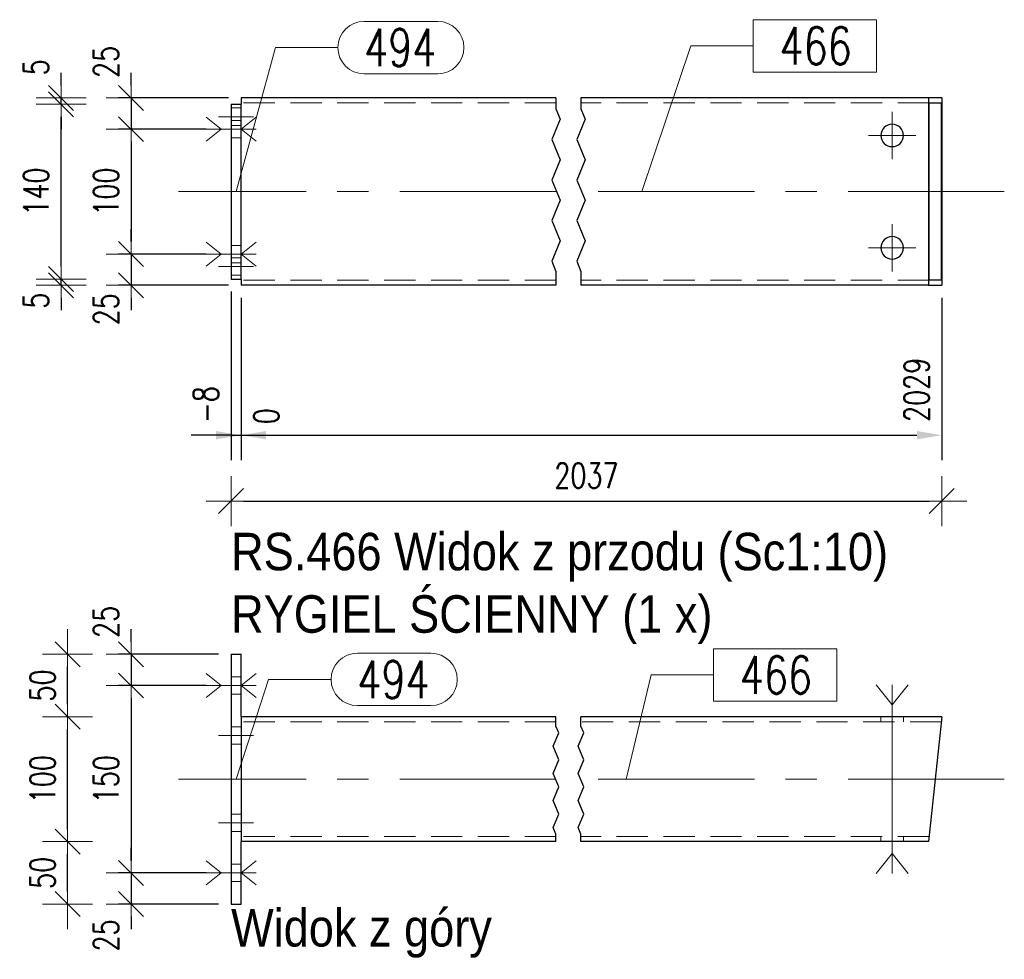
# Model space of a CAD drawing. Header units: millimetres. Extents: x -877 to 135, y 14151 to 14821.
# Tile 30 of 46: x -376 to -297, y 14453 to 14529. Entities that reach past the tile are written whole.
import ezdxf

# ---------------------------------------------------------------- set-up
doc = ezdxf.new("R2010")
doc.units = ezdxf.units.MM
doc.header["$LTSCALE"] = 10
doc.linetypes.add('HIDDEN', pattern=[0.375, 0.25, -0.125])
doc.linetypes.add('MITTE', pattern=[2, 1.25, -0.25, 0.25, -0.25])
doc.layers.get('Defpoints').update_dxf_attribs({"color": 1})
for name, color, linetype, lineweight in [('PS_Bolt', 4, 'Continuous', 13), ('PS_DIM', 4, 'Continuous', 13), ('PS_Hidden', 2, 'HIDDEN', 9), ('PS_Mid', 5, 'MITTE', 15), ('PS_Pos', 1, 'Continuous', 15), ('PS_Shape', 161, 'Continuous', 30), ('PS_SOLID', 7, 'Continuous', 30), ('PS_TEXT', 3, 'Continuous', 18)]:
    doc.layers.add(name, color=color, linetype=linetype, lineweight=lineweight)
doc.styles.add('gil', font='txt', dxfattribs={"width": 0.9})
doc.styles.add('simplex', font='simplex.shx', dxfattribs={"width": 0.75})
doc.dimstyles.new('1_10_GŁ_DS1-LS10', dxfattribs={"dimtxt": 2, "dimasz": 2, "dimexe": 2, "dimexo": 1, "dimgap": 1, "dimtad": 1, "dimjust": 4, "dimdec": 0, "dimlfac": 10, "dimtxsty": 'simplex', "dimblk1": 'NONE', "dimsah": 1, "dimcen": 2, "dimclrd": 256, "dimclre": 256, "dimclrt": 3, "dimadec": 1, "dimazin": 0, "dimtfac": 1, "dimtdec": 0, "dimtmove": 2, "dimatfit": 3, "dimfxl": 1, "dimarcsym": 0})
doc.dimstyles.new('1_10_PRZ', dxfattribs={"dimtxt": 2, "dimasz": 1, "dimexe": 2, "dimexo": 5, "dimgap": 1, "dimtad": 1, "dimdec": 0, "dimlfac": 10, "dimtxsty": 'simplex', "dimblk": 'dimznak', "dimcen": 2, "dimse1": 1, "dimse2": 1, "dimclrt": 3, "dimadec": 1, "dimazin": 0, "dimtfac": 1, "dimtdec": 0, "dimtix": 1, "dimtmove": 2, "dimatfit": 3, "dimldrblk": 'dim-grot', "dimfxl": 1, "dimarcsym": 0})
doc.dimstyles.new('1_10_PRZ_DS1-LS10', dxfattribs={"dimtxt": 2, "dimasz": 1, "dimexe": 2, "dimexo": 5, "dimgap": 1, "dimtad": 1, "dimdec": 0, "dimlfac": 10, "dimtxsty": 'simplex', "dimblk": 'dimznak', "dimcen": 2, "dimse1": 1, "dimse2": 1, "dimclrt": 3, "dimadec": 1, "dimazin": 0, "dimtfac": 1, "dimtdec": 0, "dimtix": 1, "dimtmove": 2, "dimatfit": 3, "dimldrblk": 'dim-grot', "dimfxl": 1, "dimarcsym": 0})
doc.dimstyles.new('1_10_SC', dxfattribs={"dimtxt": 2, "dimasz": 1, "dimexe": 1, "dimexo": 1, "dimgap": 1, "dimtad": 1, "dimdec": 0, "dimlfac": 10, "dimtxsty": 'simplex', "dimblk": 'dimznak', "dimcen": 2, "dimclrd": 256, "dimclre": 256, "dimclrt": 3, "dimadec": 1, "dimazin": 0, "dimtfac": 1, "dimtdec": 0, "dimtix": 1, "dimtmove": 2, "dimatfit": 3, "dimldrblk": 'dim-grot', "dimfxl": 1, "dimarcsym": 0})

# ---------------------------------------------------------------- blocks, each defined once
blk = doc.blocks.new('*D401')
at = {"layer": 'Defpoints', "color": 0, "transparency": 16777216}
for p in [(-358.929, 14507.873), (-358.129, 14507.373), (-358.129, 14495.373)]:
    blk.add_point(p, dxfattribs=at)
at = {"layer": 'PS_DIM', "lineweight": -2, "transparency": 16777216}
for p, q in [((-358.929, 14506.873), (-358.929, 14493.373)), ((-358.129, 14506.373), (-358.129, 14493.373)), ((-358.929, 14495.373), (-360.929, 14495.373)), ((-358.929, 14495.373), (-358.129, 14495.373)), ((-356.129, 14495.373), (-354.129, 14495.373))]:
    blk.add_line(p, q, dxfattribs=at)
at = {"layer": 'PS_DIM', "transparency": 16777216}
blk.add_solid([(-356.129, 14495.706), (-356.129, 14495.039), (-358.129, 14495.373)], dxfattribs=at)
at = {"layer": 'PS_DIM', "color": 3, "transparency": 16777216, "insert": (-360.949, 14497.821), "char_height": 2, "attachment_point": 5, "rotation": 90, "style": 'simplex'}
blk.add_mtext('-8', dxfattribs=at)
blk = doc.blocks.new('_None')
blk = doc.blocks.new('*D402')
at = {"layer": 'Defpoints', "color": 0, "transparency": 16777216}
for p in [(-358.129, 14507.373), (-358.129, 14507.373), (-358.129, 14495.373)]:
    blk.add_point(p, dxfattribs=at)
at = {"layer": 'PS_DIM', "lineweight": -2, "transparency": 16777216}
for p, q in [((-358.129, 14506.373), (-358.129, 14493.373)), ((-358.129, 14506.373), (-358.129, 14493.373)), ((-360.129, 14495.373), (-362.129, 14495.373)), ((-358.129, 14495.373), (-356.129, 14495.373))]:
    blk.add_line(p, q, dxfattribs=at)
at = {"layer": 'PS_DIM', "transparency": 16777216}
blk.add_solid([(-360.129, 14495.706), (-360.129, 14495.039), (-358.129, 14495.373)], dxfattribs=at)
at = {"layer": 'PS_DIM', "color": 3, "transparency": 16777216, "insert": (-356.109, 14496.893), "char_height": 2, "attachment_point": 5, "rotation": 90, "style": 'simplex'}
blk.add_mtext('0', dxfattribs=at)
blk = doc.blocks.new('*D403')
at = {"layer": 'Defpoints', "color": 0, "transparency": 16777216}
for p in [(-358.129, 14507.373), (-302.051, 14507.373), (-302.051, 14495.373)]:
    blk.add_point(p, dxfattribs=at)
at = {"layer": 'PS_DIM', "lineweight": -2, "transparency": 16777216}
for p, q in [((-358.129, 14506.373), (-358.129, 14493.373)), ((-302.051, 14506.373), (-302.051, 14493.373)), ((-358.129, 14495.373), (-304.051, 14495.373))]:
    blk.add_line(p, q, dxfattribs=at)
at = {"layer": 'PS_DIM', "transparency": 16777216}
blk.add_solid([(-304.051, 14495.706), (-304.051, 14495.039), (-302.051, 14495.373)], dxfattribs=at)
at = {"layer": 'PS_DIM', "color": 3, "transparency": 16777216, "insert": (-304.071, 14499), "char_height": 2, "attachment_point": 5, "rotation": 90, "style": 'simplex'}
blk.add_mtext('2029', dxfattribs=at)
blk = doc.blocks.new('dimznak')
at = {"color": 0}
for points in [[(0, 2), (0, -2)], [(-2, 0), (2, 0)]]:
    blk.add_lwpolyline(points, dxfattribs=at)
at = {"color": 2}
blk.add_lwpolyline([(1, 1), (-1, -1)], dxfattribs=at)
blk = doc.blocks.new('*D404')
at = {"layer": 'Defpoints', "color": 0, "transparency": 16777216}
for p in [(-358.129, 14522.373), (-366.929, 14519.873), (-359.929, 14519.873)]:
    blk.add_point(p, dxfattribs=at)
at = {"layer": 'PS_DIM', "lineweight": -2, "transparency": 16777216}
for p, q in [((-366.929, 14523.373), (-366.929, 14524.373)), ((-359.129, 14522.373), (-367.929, 14522.373)), ((-366.929, 14522.373), (-366.929, 14519.873)), ((-360.929, 14519.873), (-367.929, 14519.873)), ((-366.929, 14518.873), (-366.929, 14517.873))]:
    blk.add_line(p, q, dxfattribs=at)
for p, rotation in [((-366.929, 14522.373), 270), ((-366.929, 14519.873), 90)]:
    blk.add_blockref('dimznak', p, dxfattribs=dict(at, rotation=rotation))
at = {"layer": 'PS_DIM', "color": 3, "transparency": 16777216, "insert": (-368.929, 14525.255), "char_height": 2, "attachment_point": 5, "rotation": 90, "style": 'simplex'}
blk.add_mtext('25', dxfattribs=at)
blk = doc.blocks.new('dim-grot')
blk.add_hatch(color=256).paths.add_polyline_path([(0, 0), (-2, 0.5), (-2, -0.5)])
blk.add_lwpolyline([(0, 0), (-2, 0.5), (-2, -0.5), (0, 0)])
blk = doc.blocks.new('*D405')
at = {"layer": 'Defpoints', "color": 0, "transparency": 16777216}
for p in [(-359.929, 14519.873), (-366.929, 14509.873), (-359.929, 14509.873)]:
    blk.add_point(p, dxfattribs=at)
at = {"layer": 'PS_DIM', "lineweight": -2, "transparency": 16777216}
for p, q in [((-360.929, 14519.873), (-367.929, 14519.873)), ((-366.929, 14518.873), (-366.929, 14510.873)), ((-360.929, 14509.873), (-367.929, 14509.873))]:
    blk.add_line(p, q, dxfattribs=at)
for p, rotation in [((-366.929, 14519.873), 90), ((-366.929, 14509.873), 270)]:
    blk.add_blockref('dimznak', p, dxfattribs=dict(at, rotation=rotation))
at = {"layer": 'PS_DIM', "color": 3, "transparency": 16777216, "insert": (-368.929, 14514.873), "char_height": 2, "attachment_point": 5, "rotation": 90, "style": 'simplex'}
blk.add_mtext('100', dxfattribs=at)
blk = doc.blocks.new('*D406')
at = {"layer": 'Defpoints', "color": 0, "transparency": 16777216}
for p in [(-359.929, 14509.873), (-366.929, 14507.373), (-358.129, 14507.373)]:
    blk.add_point(p, dxfattribs=at)
at = {"layer": 'PS_DIM', "lineweight": -2, "transparency": 16777216}
for p, q in [((-366.929, 14510.873), (-366.929, 14511.873)), ((-360.929, 14509.873), (-367.929, 14509.873)), ((-366.929, 14509.873), (-366.929, 14507.373)), ((-359.129, 14507.373), (-367.929, 14507.373)), ((-366.929, 14506.373), (-366.929, 14505.373))]:
    blk.add_line(p, q, dxfattribs=at)
for p, rotation in [((-366.929, 14509.873), 270), ((-366.929, 14507.373), 90)]:
    blk.add_blockref('dimznak', p, dxfattribs=dict(at, rotation=rotation))
at = {"layer": 'PS_DIM', "color": 3, "transparency": 16777216, "insert": (-368.929, 14505.449), "char_height": 2, "attachment_point": 5, "rotation": 90, "style": 'simplex'}
blk.add_mtext('25', dxfattribs=at)
blk = doc.blocks.new('*D407')
at = {"layer": 'Defpoints', "color": 0, "transparency": 16777216}
for p in [(-372.535, 14507.873), (-358.929, 14507.873), (-358.129, 14507.373)]:
    blk.add_point(p, dxfattribs=at)
at = {"layer": 'PS_DIM', "color": 0, "lineweight": -2, "transparency": 16777216}
for p, q in [((-372.535, 14508.873), (-372.535, 14509.873)), ((-372.535, 14507.373), (-372.535, 14507.873)), ((-372.535, 14506.373), (-372.535, 14505.373))]:
    blk.add_line(p, q, dxfattribs=at)
for p, rotation in [((-372.535, 14507.873), 270), ((-372.535, 14507.373), 90)]:
    blk.add_blockref('dimznak', p, dxfattribs=dict(at, rotation=rotation))
at = {"layer": 'PS_DIM', "color": 3, "transparency": 16777216, "insert": (-374.535, 14506.145), "char_height": 2, "attachment_point": 5, "rotation": 90, "style": 'simplex'}
blk.add_mtext('5', dxfattribs=at)
blk = doc.blocks.new('*D408')
at = {"layer": 'Defpoints', "color": 0, "transparency": 16777216}
for p in [(-372.535, 14521.873), (-358.929, 14521.873), (-358.929, 14507.873)]:
    blk.add_point(p, dxfattribs=at)
at = {"layer": 'PS_DIM', "color": 0, "lineweight": -2, "transparency": 16777216}
blk.add_line((-372.535, 14508.873), (-372.535, 14520.873), dxfattribs=at)
for p, rotation in [((-372.535, 14521.873), 90), ((-372.535, 14507.873), 270)]:
    blk.add_blockref('dimznak', p, dxfattribs=dict(at, rotation=rotation))
at = {"layer": 'PS_DIM', "color": 3, "transparency": 16777216, "insert": (-374.535, 14514.873), "char_height": 2, "attachment_point": 5, "rotation": 90, "style": 'simplex'}
blk.add_mtext('140', dxfattribs=at)
blk = doc.blocks.new('*D409')
at = {"layer": 'Defpoints', "color": 0, "transparency": 16777216}
for p in [(-372.535, 14522.373), (-358.129, 14522.373), (-358.929, 14521.873)]:
    blk.add_point(p, dxfattribs=at)
at = {"layer": 'PS_DIM', "color": 0, "lineweight": -2, "transparency": 16777216}
for p, q in [((-372.535, 14523.373), (-372.535, 14524.373)), ((-372.535, 14521.873), (-372.535, 14522.373)), ((-372.535, 14520.873), (-372.535, 14519.873))]:
    blk.add_line(p, q, dxfattribs=at)
for p, rotation in [((-372.535, 14522.373), 270), ((-372.535, 14521.873), 90)]:
    blk.add_blockref('dimznak', p, dxfattribs=dict(at, rotation=rotation))
at = {"layer": 'PS_DIM', "color": 3, "transparency": 16777216, "insert": (-374.535, 14524.827), "char_height": 2, "attachment_point": 5, "rotation": 90, "style": 'simplex'}
blk.add_mtext('5', dxfattribs=at)
blk = doc.blocks.new('*D410')
at = {"layer": 'Defpoints', "color": 0, "transparency": 16777216}
for p in [(-358.929, 14477.833), (-366.929, 14475.333), (-359.929, 14475.333)]:
    blk.add_point(p, dxfattribs=at)
at = {"layer": 'PS_DIM', "lineweight": -2, "transparency": 16777216}
for p, q in [((-366.929, 14478.833), (-366.929, 14479.833)), ((-359.929, 14477.833), (-367.929, 14477.833)), ((-366.929, 14477.833), (-366.929, 14475.333)), ((-360.929, 14475.333), (-367.929, 14475.333)), ((-366.929, 14474.333), (-366.929, 14473.333))]:
    blk.add_line(p, q, dxfattribs=at)
for p, rotation in [((-366.929, 14477.833), 270), ((-366.929, 14475.333), 90)]:
    blk.add_blockref('dimznak', p, dxfattribs=dict(at, rotation=rotation))
at = {"layer": 'PS_DIM', "color": 3, "transparency": 16777216, "insert": (-368.929, 14480.429), "char_height": 2, "attachment_point": 5, "rotation": 90, "style": 'simplex'}
blk.add_mtext('25', dxfattribs=at)
blk = doc.blocks.new('*D411')
at = {"layer": 'Defpoints', "color": 0, "transparency": 16777216}
for p in [(-359.929, 14475.333), (-366.929, 14460.333), (-359.929, 14460.333)]:
    blk.add_point(p, dxfattribs=at)
at = {"layer": 'PS_DIM', "lineweight": -2, "transparency": 16777216}
for p, q in [((-360.929, 14475.333), (-367.929, 14475.333)), ((-366.929, 14474.333), (-366.929, 14461.333)), ((-360.929, 14460.333), (-367.929, 14460.333))]:
    blk.add_line(p, q, dxfattribs=at)
for p, rotation in [((-366.929, 14475.333), 90), ((-366.929, 14460.333), 270)]:
    blk.add_blockref('dimznak', p, dxfattribs=dict(at, rotation=rotation))
at = {"layer": 'PS_DIM', "color": 3, "transparency": 16777216, "insert": (-368.929, 14467.833), "char_height": 2, "attachment_point": 5, "rotation": 90, "style": 'simplex'}
blk.add_mtext('150', dxfattribs=at)
blk = doc.blocks.new('*D412')
at = {"layer": 'Defpoints', "color": 0, "transparency": 16777216}
for p in [(-359.929, 14460.333), (-366.929, 14457.833), (-358.929, 14457.833)]:
    blk.add_point(p, dxfattribs=at)
at = {"layer": 'PS_DIM', "lineweight": -2, "transparency": 16777216}
for p, q in [((-366.929, 14461.333), (-366.929, 14462.333)), ((-360.929, 14460.333), (-367.929, 14460.333)), ((-366.929, 14460.333), (-366.929, 14457.833)), ((-359.929, 14457.833), (-367.929, 14457.833)), ((-366.929, 14456.833), (-366.929, 14455.833))]:
    blk.add_line(p, q, dxfattribs=at)
for p, rotation in [((-366.929, 14460.333), 270), ((-366.929, 14457.833), 90)]:
    blk.add_blockref('dimznak', p, dxfattribs=dict(at, rotation=rotation))
at = {"layer": 'PS_DIM', "color": 3, "transparency": 16777216, "insert": (-368.929, 14455.321), "char_height": 2, "attachment_point": 5, "rotation": 90, "style": 'simplex'}
blk.add_mtext('25', dxfattribs=at)
blk = doc.blocks.new('*D413')
at = {"layer": 'Defpoints', "color": 0, "transparency": 16777216}
for p in [(-372.015, 14462.833), (-358.129, 14462.833), (-358.129, 14457.833)]:
    blk.add_point(p, dxfattribs=at)
at = {"layer": 'PS_DIM', "color": 0, "lineweight": -2, "transparency": 16777216}
blk.add_line((-372.015, 14458.833), (-372.015, 14461.833), dxfattribs=at)
for p, rotation in [((-372.015, 14462.833), 90), ((-372.015, 14457.833), 270)]:
    blk.add_blockref('dimznak', p, dxfattribs=dict(at, rotation=rotation))
at = {"layer": 'PS_DIM', "color": 3, "transparency": 16777216, "insert": (-374.015, 14460.333), "char_height": 2, "attachment_point": 5, "rotation": 90, "style": 'simplex'}
blk.add_mtext('50', dxfattribs=at)
blk = doc.blocks.new('*D414')
at = {"layer": 'Defpoints', "color": 0, "transparency": 16777216}
for p in [(-372.015, 14472.833), (-358.129, 14472.833), (-358.129, 14462.833)]:
    blk.add_point(p, dxfattribs=at)
at = {"layer": 'PS_DIM', "color": 0, "lineweight": -2, "transparency": 16777216}
blk.add_line((-372.015, 14463.833), (-372.015, 14471.833), dxfattribs=at)
for p, rotation in [((-372.015, 14472.833), 90), ((-372.015, 14462.833), 270)]:
    blk.add_blockref('dimznak', p, dxfattribs=dict(at, rotation=rotation))
at = {"layer": 'PS_DIM', "color": 3, "transparency": 16777216, "insert": (-374.015, 14467.833), "char_height": 2, "attachment_point": 5, "rotation": 90, "style": 'simplex'}
blk.add_mtext('100', dxfattribs=at)
blk = doc.blocks.new('*D415')
at = {"layer": 'Defpoints', "color": 0, "transparency": 16777216}
for p in [(-372.015, 14477.833), (-358.929, 14477.833), (-358.129, 14472.833)]:
    blk.add_point(p, dxfattribs=at)
at = {"layer": 'PS_DIM', "color": 0, "lineweight": -2, "transparency": 16777216}
blk.add_line((-372.015, 14473.833), (-372.015, 14476.833), dxfattribs=at)
for p, rotation in [((-372.015, 14477.833), 90), ((-372.015, 14472.833), 270)]:
    blk.add_blockref('dimznak', p, dxfattribs=dict(at, rotation=rotation))
at = {"layer": 'PS_DIM', "color": 3, "transparency": 16777216, "insert": (-374.015, 14475.333), "char_height": 2, "attachment_point": 5, "rotation": 90, "style": 'simplex'}
blk.add_mtext('50', dxfattribs=at)
blk = doc.blocks.new('*D569')
at = {"layer": 'Defpoints', "color": 0, "transparency": 16777216}
for p in [(-358.929, 14507.873), (-302.051, 14507.373), (-302.051, 14490.1)]:
    blk.add_point(p, dxfattribs=at)
at = {"layer": 'PS_DIM', "color": 0, "lineweight": -2, "transparency": 16777216}
blk.add_line((-357.929, 14490.1), (-303.051, 14490.1), dxfattribs=at)
at = {"layer": 'PS_DIM', "color": 0, "lineweight": -2, "transparency": 16777216, "rotation": 180}
blk.add_blockref('dimznak', (-358.929, 14490.1), dxfattribs=at)
at = {"layer": 'PS_DIM', "color": 0, "lineweight": -2, "transparency": 16777216}
blk.add_blockref('dimznak', (-302.051, 14490.1), dxfattribs=at)
at = {"layer": 'PS_DIM', "color": 3, "transparency": 16777216, "insert": (-330.49, 14492.14), "char_height": 2, "attachment_point": 5, "style": 'simplex'}
blk.add_mtext('2037', dxfattribs=at)
blk = doc.blocks.new('*X937')
at = {"color": 4, "linetype": 'Continuous'}
for p, q in [((-360.929, 14510.833), (-359.729, 14509.873)), ((-356.929, 14510.833), (-358.129, 14509.873)), ((-359.729, 14509.873), (-360.929, 14508.913)), ((-356.929, 14509.873), (-360.929, 14509.873)), ((-358.129, 14509.873), (-356.929, 14508.913))]:
    blk.add_line(p, q, dxfattribs=at)
blk = doc.blocks.new('*X938')
at = {"color": 4, "linetype": 'Continuous'}
blk.add_line((-306.029, 14510.373), (-306.029, 14510.373), dxfattribs=at)
blk.add_line((-306.029, 14510.373), (-306.029, 14510.373), dxfattribs=at)
blk.add_line((-306.029, 14510.373), (-306.029, 14510.373), dxfattribs=at)
blk.add_line((-306.029, 14510.373), (-306.029, 14510.373), dxfattribs=at)
blk.add_line((-306.029, 14510.373), (-306.029, 14510.373), dxfattribs=at)
blk = doc.blocks.new('*X939')
at = {"color": 4, "linetype": 'Continuous'}
for p, q in [((-360.929, 14510.833), (-359.729, 14509.873)), ((-356.929, 14510.833), (-358.129, 14509.873)), ((-359.729, 14509.873), (-360.929, 14508.913)), ((-356.929, 14509.873), (-360.929, 14509.873)), ((-358.129, 14509.873), (-356.929, 14508.913))]:
    blk.add_line(p, q, dxfattribs=at)
blk = doc.blocks.new('*X941')
at = {"color": 4, "linetype": 'Continuous'}
for p, q in [((-360.929, 14520.833), (-359.729, 14519.873)), ((-356.929, 14520.833), (-358.129, 14519.873)), ((-359.729, 14519.873), (-360.929, 14518.913)), ((-356.929, 14519.873), (-360.929, 14519.873)), ((-358.129, 14519.873), (-356.929, 14518.913))]:
    blk.add_line(p, q, dxfattribs=at)
blk = doc.blocks.new('*X942')
at = {"color": 4, "linetype": 'Continuous'}
blk.add_line((-306.029, 14519.373), (-306.029, 14519.373), dxfattribs=at)
blk.add_line((-306.029, 14519.373), (-306.029, 14519.373), dxfattribs=at)
blk.add_line((-306.029, 14519.373), (-306.029, 14519.373), dxfattribs=at)
blk.add_line((-306.029, 14519.373), (-306.029, 14519.373), dxfattribs=at)
blk.add_line((-306.029, 14519.373), (-306.029, 14519.373), dxfattribs=at)
blk = doc.blocks.new('*X943')
at = {"color": 4, "linetype": 'Continuous'}
for p, q in [((-360.929, 14520.833), (-359.729, 14519.873)), ((-356.929, 14520.833), (-358.129, 14519.873)), ((-359.729, 14519.873), (-360.929, 14518.913)), ((-356.929, 14519.873), (-360.929, 14519.873)), ((-358.129, 14519.873), (-356.929, 14518.913))]:
    blk.add_line(p, q, dxfattribs=at)
blk = doc.blocks.new('*X944')
at = {"color": 1}
for p, q in [((-332.929, 14522.373), (-332.929, 14521.49)), ((-330.929, 14522.373), (-330.929, 14521.49)), ((-332.929, 14521.49), (-332.586, 14520.678)), ((-330.929, 14521.49), (-330.586, 14520.678)), ((-332.586, 14520.678), (-333.273, 14519.052)), ((-330.586, 14520.678), (-331.273, 14519.052)), ((-333.273, 14519.052), (-332.586, 14517.427)), ((-331.273, 14519.052), (-330.586, 14517.427)), ((-332.586, 14517.427), (-333.273, 14515.802)), ((-330.586, 14517.427), (-331.273, 14515.802)), ((-333.273, 14515.802), (-332.586, 14514.176)), ((-331.273, 14515.802), (-330.586, 14514.176)), ((-332.586, 14514.176), (-333.273, 14512.551)), ((-330.586, 14514.176), (-331.273, 14512.551)), ((-333.273, 14512.551), (-332.586, 14510.925)), ((-331.273, 14512.551), (-330.586, 14510.925)), ((-332.586, 14510.925), (-333.273, 14509.3)), ((-330.586, 14510.925), (-331.273, 14509.3)), ((-333.273, 14509.3), (-332.929, 14508.487)), ((-331.273, 14509.3), (-330.929, 14508.487)), ((-332.929, 14508.487), (-332.929, 14507.373)), ((-330.929, 14508.487), (-330.929, 14507.373))]:
    blk.add_line(p, q, dxfattribs=at)
at = {"layer": 'PS_Hidden', "color": 2, "linetype": 'HIDDEN'}
for p, q in [((-358.129, 14521.573), (-358.929, 14521.573)), ((-332.929, 14521.973), (-358.129, 14521.973)), ((-303.075, 14521.973), (-330.929, 14521.973)), ((-358.929, 14520.573), (-358.129, 14520.573)), ((-358.129, 14520.173), (-358.929, 14520.173)), ((-358.929, 14519.173), (-358.129, 14519.173)), ((-358.929, 14510.573), (-358.129, 14510.573)), ((-358.129, 14509.573), (-358.929, 14509.573)), ((-358.929, 14509.173), (-358.129, 14509.173)), ((-358.129, 14508.173), (-358.929, 14508.173)), ((-332.929, 14507.773), (-358.129, 14507.773)), ((-303.075, 14507.773), (-330.929, 14507.773))]:
    blk.add_line(p, q, dxfattribs=at)
at = {"layer": 'PS_Mid', "color": 5, "linetype": 'MITTE'}
for p, q in [((-359.929, 14520.873), (-357.129, 14520.873)), ((-359.929, 14520.873), (-357.129, 14520.873)), ((-306.029, 14521.273), (-306.029, 14517.473)), ((-306.029, 14521.273), (-306.029, 14517.473)), ((-357.129, 14519.873), (-359.929, 14519.873)), ((-357.129, 14519.873), (-359.929, 14519.873)), ((-304.129, 14519.373), (-307.929, 14519.373)), ((-304.129, 14519.373), (-307.929, 14519.373)), ((-332.929, 14514.873), (-363.129, 14514.873)), ((-297.051, 14514.873), (-330.929, 14514.873)), ((-306.029, 14512.273), (-306.029, 14508.473)), ((-306.029, 14512.273), (-306.029, 14508.473)), ((-357.129, 14509.873), (-359.929, 14509.873)), ((-357.129, 14509.873), (-359.929, 14509.873)), ((-304.129, 14510.373), (-307.929, 14510.373)), ((-304.129, 14510.373), (-307.929, 14510.373)), ((-359.929, 14508.873), (-357.129, 14508.873)), ((-359.929, 14508.873), (-357.129, 14508.873))]:
    blk.add_line(p, q, dxfattribs=at)
at = {"layer": 'PS_SOLID', "color": 7, "linetype": 'Continuous'}
for p, q in [((-358.129, 14522.373), (-358.129, 14521.873)), ((-332.929, 14522.373), (-358.129, 14522.373)), ((-303.118, 14522.373), (-330.929, 14522.373)), ((-302.051, 14522.373), (-303.118, 14522.373)), ((-303.118, 14522.373), (-303.118, 14507.373)), ((-302.051, 14522.373), (-302.051, 14507.373)), ((-358.929, 14521.873), (-358.929, 14507.873)), ((-358.929, 14521.873), (-358.129, 14521.873)), ((-358.129, 14507.873), (-358.129, 14521.873)), ((-303.075, 14521.973), (-302.094, 14521.973)), ((-303.075, 14507.773), (-303.075, 14521.973)), ((-302.094, 14521.973), (-302.094, 14507.773)), ((-358.929, 14507.873), (-358.129, 14507.873)), ((-358.129, 14507.873), (-358.129, 14507.373)), ((-332.929, 14507.373), (-358.129, 14507.373)), ((-303.118, 14507.373), (-330.929, 14507.373)), ((-303.118, 14507.373), (-302.051, 14507.373)), ((-302.094, 14507.773), (-303.075, 14507.773))]:
    blk.add_line(p, q, dxfattribs=at)
at = {"layer": 'PS_SOLID', "color": 7, "extrusion": (0, 0, -1)}
for centre in [(306.029, 14519.373), (306.029, 14510.373)]:
    blk.add_circle(centre, 0.9, dxfattribs=at)
blk = doc.blocks.new('*X945')
at = {"color": 1}
for p, q in [((-307.268, 14528.638), (-317.147, 14528.638)), ((-317.147, 14528.638), (-317.147, 14524.438)), ((-307.268, 14524.438), (-307.268, 14528.638)), ((-326.069, 14514.873), (-322.147, 14526.538)), ((-322.147, 14526.538), (-317.147, 14526.538)), ((-317.147, 14524.438), (-307.268, 14524.438))]:
    blk.add_line(p, q, dxfattribs=at)
at = {"color": 30, "style": 'simplex', "width": 0.75}
blk.add_text('466', height=3, dxfattribs=at).set_placement((-315.047, 14525.038))
blk = doc.blocks.new('*X946')
at = {"color": 1}
for p, q in [((-348.286, 14528.504), (-342.393, 14528.504)), ((-358.529, 14514.873), (-355.386, 14526.404)), ((-355.386, 14526.404), (-350.386, 14526.404)), ((-348.286, 14524.304), (-342.393, 14524.304))]:
    blk.add_line(p, q, dxfattribs=at)
for centre, start, end in [((-348.286, 14526.404), 90, 270), ((-342.393, 14526.404), 270, 90)]:
    blk.add_arc(centre, 2.1, start, end, dxfattribs=at)
at = {"color": 30, "style": 'simplex', "width": 0.75}
blk.add_text('494', height=3, dxfattribs=at).set_placement((-348.286, 14524.904))
blk = doc.blocks.new('*X947')
at = {"color": 3, "style": 'gil', "width": 0.9}
for s, p in [('RS.466 Widok z przodu (Sc1:10)', (-358.929, 14484.557)), ('RYGIEL ŚCIENNY (1 x)', (-358.929, 14479.557))]:
    blk.add_text(s, height=3, dxfattribs=at).set_placement(p)
blk = doc.blocks.new('*X948')
at = {"color": 4, "linetype": 'Continuous'}
for p, q in [((-360.929, 14461.293), (-359.729, 14460.333)), ((-356.929, 14461.293), (-358.129, 14460.333)), ((-359.729, 14460.333), (-360.929, 14459.373)), ((-356.929, 14460.333), (-360.929, 14460.333)), ((-358.129, 14460.333), (-356.929, 14459.373))]:
    blk.add_line(p, q, dxfattribs=at)
blk = doc.blocks.new('*X949')
at = {"color": 4, "linetype": 'Continuous'}
for p, q in [((-306.029, 14473.783), (-307.309, 14475.383)), ((-304.749, 14475.383), (-306.029, 14473.783)), ((-306.029, 14460.283), (-306.029, 14475.383)), ((-306.029, 14461.883), (-307.309, 14460.283)), ((-304.749, 14460.283), (-306.029, 14461.883))]:
    blk.add_line(p, q, dxfattribs=at)
blk = doc.blocks.new('*X950')
at = {"color": 4, "linetype": 'Continuous'}
for p, q in [((-360.929, 14476.293), (-359.729, 14475.333)), ((-356.929, 14476.293), (-358.129, 14475.333)), ((-359.729, 14475.333), (-360.929, 14474.373)), ((-356.929, 14475.333), (-360.929, 14475.333)), ((-358.129, 14475.333), (-356.929, 14474.373))]:
    blk.add_line(p, q, dxfattribs=at)
blk = doc.blocks.new('*X952')
at = {"color": 4, "linetype": 'Continuous'}
for p, q in [((-360.929, 14461.293), (-359.729, 14460.333)), ((-356.929, 14461.293), (-358.129, 14460.333)), ((-359.729, 14460.333), (-360.929, 14459.373)), ((-356.929, 14460.333), (-360.929, 14460.333)), ((-358.129, 14460.333), (-356.929, 14459.373))]:
    blk.add_line(p, q, dxfattribs=at)
blk = doc.blocks.new('*X953')
at = {"color": 4, "linetype": 'Continuous'}
for p, q in [((-306.029, 14473.783), (-307.309, 14475.383)), ((-304.749, 14475.383), (-306.029, 14473.783)), ((-306.029, 14460.283), (-306.029, 14475.383)), ((-306.029, 14461.883), (-307.309, 14460.283)), ((-304.749, 14460.283), (-306.029, 14461.883))]:
    blk.add_line(p, q, dxfattribs=at)
blk = doc.blocks.new('*X954')
at = {"color": 4, "linetype": 'Continuous'}
for p, q in [((-360.929, 14476.293), (-359.729, 14475.333)), ((-356.929, 14476.293), (-358.129, 14475.333)), ((-359.729, 14475.333), (-360.929, 14474.373)), ((-356.929, 14475.333), (-360.929, 14475.333)), ((-358.129, 14475.333), (-356.929, 14474.373))]:
    blk.add_line(p, q, dxfattribs=at)
blk = doc.blocks.new('*X955')
at = {"color": 1}
for p, q in [((-332.929, 14472.09), (-332.929, 14472.833)), ((-330.929, 14472.09), (-330.929, 14472.833)), ((-332.7, 14471.548), (-332.929, 14472.09)), ((-330.7, 14471.548), (-330.929, 14472.09)), ((-333.158, 14470.464), (-332.7, 14471.548)), ((-331.158, 14470.464), (-330.7, 14471.548)), ((-332.7, 14469.381), (-333.158, 14470.464)), ((-330.7, 14469.381), (-331.158, 14470.464)), ((-333.158, 14468.297), (-332.7, 14469.381)), ((-331.158, 14468.297), (-330.7, 14469.381)), ((-332.7, 14467.213), (-333.158, 14468.297)), ((-330.7, 14467.213), (-331.158, 14468.297)), ((-333.158, 14466.13), (-332.7, 14467.213)), ((-331.158, 14466.13), (-330.7, 14467.213)), ((-332.7, 14465.046), (-333.158, 14466.13)), ((-330.7, 14465.046), (-331.158, 14466.13)), ((-333.158, 14463.963), (-332.7, 14465.046)), ((-331.158, 14463.963), (-330.7, 14465.046)), ((-332.929, 14463.421), (-333.158, 14463.963)), ((-330.929, 14463.421), (-331.158, 14463.963)), ((-332.929, 14462.833), (-332.929, 14463.421)), ((-330.929, 14462.833), (-330.929, 14463.421))]:
    blk.add_line(p, q, dxfattribs=at)
at = {"layer": 'PS_Hidden', "color": 2, "linetype": 'HIDDEN'}
for p, q in [((-358.929, 14476.033), (-358.129, 14476.033)), ((-358.929, 14474.633), (-358.129, 14474.633)), ((-306.929, 14472.833), (-306.929, 14472.433)), ((-305.129, 14472.833), (-305.129, 14472.433)), ((-358.129, 14472.033), (-358.929, 14472.033)), ((-332.929, 14472.433), (-358.129, 14472.433)), ((-302.094, 14472.433), (-330.929, 14472.433)), ((-358.129, 14470.633), (-358.929, 14470.633)), ((-358.129, 14465.033), (-358.929, 14465.033)), ((-358.129, 14463.633), (-358.929, 14463.633)), ((-332.929, 14463.233), (-358.129, 14463.233)), ((-303.075, 14463.233), (-330.929, 14463.233)), ((-306.929, 14462.833), (-306.929, 14463.233)), ((-305.129, 14462.833), (-305.129, 14463.233)), ((-358.929, 14461.033), (-358.129, 14461.033)), ((-358.929, 14459.633), (-358.129, 14459.633))]:
    blk.add_line(p, q, dxfattribs=at)
at = {"layer": 'PS_Mid', "color": 5, "linetype": 'MITTE'}
for p, q in [((-357.129, 14475.333), (-359.929, 14475.333)), ((-357.129, 14475.333), (-359.929, 14475.333)), ((-306.029, 14471.433), (-306.029, 14473.833)), ((-306.029, 14471.433), (-306.029, 14473.833)), ((-359.929, 14471.333), (-357.129, 14471.333)), ((-359.929, 14471.333), (-357.129, 14471.333)), ((-332.929, 14467.833), (-363.129, 14467.833)), ((-297.051, 14467.833), (-330.929, 14467.833)), ((-359.929, 14464.333), (-357.129, 14464.333)), ((-359.929, 14464.333), (-357.129, 14464.333)), ((-306.029, 14464.233), (-306.029, 14461.833)), ((-306.029, 14464.233), (-306.029, 14461.833)), ((-357.129, 14460.333), (-359.929, 14460.333)), ((-357.129, 14460.333), (-359.929, 14460.333))]:
    blk.add_line(p, q, dxfattribs=at)
at = {"layer": 'PS_SOLID', "color": 7, "linetype": 'Continuous'}
for p, q in [((-358.929, 14477.833), (-358.929, 14457.833)), ((-358.929, 14477.833), (-358.129, 14477.833)), ((-358.129, 14472.833), (-358.129, 14477.833)), ((-358.129, 14472.833), (-358.129, 14462.833)), ((-332.929, 14472.833), (-358.129, 14472.833)), ((-302.051, 14472.833), (-330.929, 14472.833)), ((-302.051, 14472.833), (-303.118, 14462.833)), ((-358.129, 14457.833), (-358.129, 14462.833)), ((-332.929, 14462.833), (-358.129, 14462.833)), ((-303.118, 14462.833), (-330.929, 14462.833)), ((-358.929, 14457.833), (-358.129, 14457.833))]:
    blk.add_line(p, q, dxfattribs=at)
blk = doc.blocks.new('*X956')
at = {"color": 1}
for p, q in [((-310.443, 14478.275), (-320.321, 14478.275)), ((-320.321, 14478.275), (-320.321, 14474.075)), ((-310.443, 14474.075), (-310.443, 14478.275)), ((-327.314, 14467.833), (-325.321, 14476.175)), ((-325.321, 14476.175), (-320.321, 14476.175)), ((-320.321, 14474.075), (-310.443, 14474.075))]:
    blk.add_line(p, q, dxfattribs=at)
at = {"color": 30, "style": 'simplex', "width": 0.75}
blk.add_text('466', height=3, dxfattribs=at).set_placement((-318.221, 14474.675))
blk = doc.blocks.new('*X957')
at = {"color": 1}
for p, q in [((-348.827, 14477.92), (-342.934, 14477.92)), ((-358.529, 14467.833), (-355.927, 14475.82)), ((-355.927, 14475.82), (-350.927, 14475.82)), ((-348.827, 14473.72), (-342.934, 14473.72))]:
    blk.add_line(p, q, dxfattribs=at)
for centre, start, end in [((-348.827, 14475.82), 90, 270), ((-342.934, 14475.82), 270, 90)]:
    blk.add_arc(centre, 2.1, start, end, dxfattribs=at)
at = {"color": 30, "style": 'simplex', "width": 0.75}
blk.add_text('494', height=3, dxfattribs=at).set_placement((-348.827, 14474.32))
blk = doc.blocks.new('*X958')
at = {"color": 3, "style": 'gil', "width": 0.9}
blk.add_text('Widok z góry', height=3, dxfattribs=at).set_placement((-358.929, 14454.436))

msp = doc.modelspace()

# ---------------------------------------------------------------- block references
at = {"layer": 'PS_Bolt', "color": 4}
for name in ['*X941', '*X943', '*X942', '*X937', '*X939', '*X938', '*X950', '*X954', '*X949', '*X953', '*X948', '*X952']:
    msp.add_blockref(name, (0, 0), dxfattribs=at)
at = {"layer": 'PS_Pos'}
for name in ['*X945', '*X946', '*X956', '*X957']:
    msp.add_blockref(name, (0, 0), dxfattribs=at)
at = {"layer": 'PS_Shape', "color": 20}
for name in ['*X944', '*X955']:
    msp.add_blockref(name, (0, 0), dxfattribs=at)
at = {"layer": 'PS_TEXT'}
for name in ['*X947', '*X958']:
    msp.add_blockref(name, (0, 0), dxfattribs=at)

# ---------------------------------------------------------------- dimensions: what is measured, and where the dimension line sits
at = {"layer": 'PS_DIM'}
for base, p1, p2, dimstyle, picture, middle in [((-366.929, 14519.873), (-358.129, 14522.373), (-359.929, 14519.873), '1_10_SC', '*D404', (-368.929, 14525.255)), ((-372.535, 14522.373), (-358.929, 14521.873), (-358.129, 14522.373), '1_10_PRZ', '*D409', (-374.535, 14524.827)), ((-366.929, 14507.373), (-359.929, 14509.873), (-358.129, 14507.373), '1_10_SC', '*D406', (-368.929, 14505.449)), ((-372.535, 14507.873), (-358.129, 14507.373), (-358.929, 14507.873), '1_10_PRZ', '*D407', (-374.535, 14506.145)), ((-366.929, 14475.333), (-358.929, 14477.833), (-359.929, 14475.333), '1_10_SC', '*D410', (-368.929, 14480.429)), ((-366.929, 14457.833), (-359.929, 14460.333), (-358.929, 14457.833), '1_10_SC', '*D412', (-368.929, 14455.321))]:
    dim = msp.add_linear_dim(base=base, p1=p1, p2=p2, angle=90, dimstyle=dimstyle, dxfattribs=at)
    dim.commit()
    dim.dimension.update_dxf_attribs({"geometry": picture, "text_midpoint": middle, "dimtype": 128})
for base, p1, p2, dimstyle, picture, middle in [((-372.535, 14521.873), (-358.929, 14507.873), (-358.929, 14521.873), '1_10_PRZ', '*D408', (-374.535, 14514.873)), ((-366.929, 14509.873), (-359.929, 14519.873), (-359.929, 14509.873), '1_10_SC', '*D405', (-368.929, 14514.873)), ((-372.015, 14477.833), (-358.129, 14472.833), (-358.929, 14477.833), '1_10_PRZ', '*D415', (-374.015, 14475.333)), ((-366.929, 14460.333), (-359.929, 14475.333), (-359.929, 14460.333), '1_10_SC', '*D411', (-368.929, 14467.833)), ((-372.015, 14472.833), (-358.129, 14462.833), (-358.129, 14472.833), '1_10_PRZ', '*D414', (-374.015, 14467.833)), ((-372.015, 14462.833), (-358.129, 14457.833), (-358.129, 14462.833), '1_10_PRZ', '*D413', (-374.015, 14460.333))]:
    dim = msp.add_linear_dim(base=base, p1=p1, p2=p2, angle=90, dimstyle=dimstyle, dxfattribs=at)
    dim.commit()
    dim.dimension.update_dxf_attribs({"geometry": picture, "text_midpoint": middle})
for base, p1, p2, text, picture, middle in [((-358.129, 14495.373), (-358.929, 14507.873), (-358.129, 14507.373), '-8', '*D401', (-360.949, 14497.821)), ((-358.129, 14495.373), (-358.129, 14507.373), (-358.129, 14507.373), '0', '*D402', (-356.109, 14496.893)), ((-302.051, 14495.373), (-358.129, 14507.373), (-302.051, 14507.373), '2029', '*D403', (-304.071, 14499))]:
    dim = msp.add_linear_dim(base=base, p1=p1, p2=p2, text=text, dimstyle='1_10_GŁ_DS1-LS10', dxfattribs=at)
    dim.commit()
    dim.dimension.update_dxf_attribs({"geometry": picture, "text_midpoint": middle, "dimtype": 128, "text_rotation": 90})
dim = msp.add_linear_dim(base=(-302.051, 14490.1), p1=(-358.929, 14507.873), p2=(-302.051, 14507.373), text='2037', dimstyle='1_10_PRZ_DS1-LS10', dxfattribs=at)
dim.commit()
dim.dimension.update_dxf_attribs({"geometry": '*D569', "text_midpoint": (-330.49, 14492.14), "dimtype": 128})

doc.saveas('drawing.dxf')
